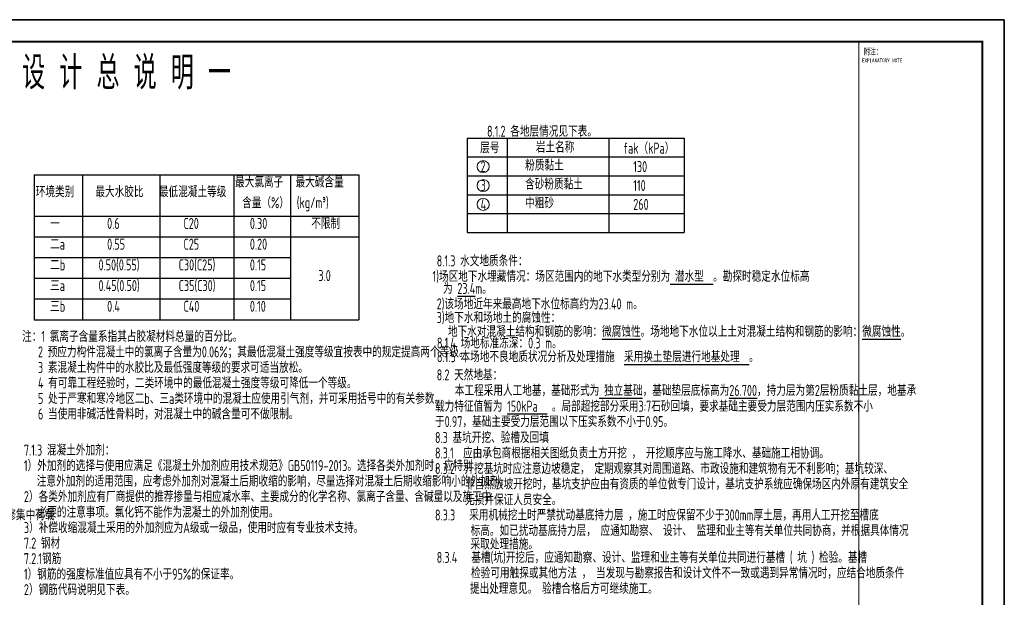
# Model space of a CAD drawing. Extents: x -302077 to 107904, y -9283 to 295706.
# Tile 103 of 256: x -211714 to -167008, y 146690 to 172911. Entities that reach past the tile are written whole.
import ezdxf
from ezdxf.enums import TextEntityAlignment as Align

# ---------------------------------------------------------------- set-up
doc = ezdxf.new("R2010")
doc.units = 0
doc.header["$LTSCALE"] = 500
doc.header["$MEASUREMENT"] = 0
doc.layers.get('0').update_dxf_attribs({"linetype": 'CONTINUOUS'})
for name, color, linetype in [('ASHADE', 7, 'CONTINUOUS'), ('PUB_TITLE', 4, 'CONTINUOUS'), ('TEXT', 7, 'CONTINUOUS'), ('TK', 7, 'CONTINUOUS')]:
    doc.layers.add(name, color=color, linetype=linetype)
doc.layers.add('DIM', color=3, linetype='CONTINUOUS', lineweight=0)
doc.styles.add('TKHZ1', font='txt', dxfattribs={"width": 0.8})
doc.styles.add('TSSD_Norm', font='tssdeng.shx', dxfattribs={"bigfont": 'hztxt.shx'})

# ---------------------------------------------------------------- blocks, each defined once
blk = doc.blocks.new('wrtgtg')
at = {"color": 4}
blk.add_line((7804, -4841), (7804, 52559), dxfattribs=at)
at = {"layer": 'PUB_TITLE'}
for p, q in [((-75296, 53559), (8804, 53559)), ((8804, 53559), (8804, -5841)), ((2204, 52559), (7804, 52559)), ((2204, 52559), (7804, 52559)), ((7804, -4841), (7804, 52559))]:
    blk.add_line(p, q, dxfattribs=at)
blk.add_lwpolyline([(-75296, -5841), (8804, -5841), (8804, 53559), (-75296, 53559)], close=True, dxfattribs=at)
at = {"layer": 'PUB_TITLE', "const_width": 100}
blk.add_lwpolyline([(-72796, -4841), (7804, -4841), (7804, 52559), (-72796, 52559)], close=True, dxfattribs=at)
at = {"layer": 'PUB_TITLE', "const_width": 50}
blk.add_lwpolyline([(2204, -4841), (2204, 52559)], dxfattribs=at)
at = {"layer": 'TK', "style": 'TKHZ1', "width": 0.7}
blk.add_text('附注：', height=280, dxfattribs=at).set_placement((2431, 51973))
at = {"layer": 'TK', "style": 'TKHZ1', "width": 0.8}
blk.add_text('EXPLANATORY NOTE', height=175, dxfattribs=at).set_placement((3257, 51710), align=Align.MIDDLE)

msp = doc.modelspace()

# ---------------------------------------------------------------- linework, layer by layer
at = {"layer": 'ASHADE'}
msp.add_line((-211055.808, 165875.176), (-211055.808, 159292.19), dxfattribs=at)
at = {"layer": 'DIM', "color": 1}
for centre in [(-190670.835, 166240.203), (-190670.835, 165382.893), (-190670.835, 164525.584)]:
    msp.add_circle(centre, 272.326, dxfattribs=at)
at = {"layer": 'TEXT'}
for p, q in [((-191403.906, 167538.945), (-191403.906, 163252.399)), ((-191403.906, 167538.945), (-181541.586, 167538.945)), ((-189579.131, 167538.945), (-189579.131, 163252.399)), ((-184962.586, 167538.945), (-184962.586, 163252.399)), ((-184962.586, 167538.945), (-184962.586, 163252.399)), ((-184962.586, 167538.945), (-184962.586, 163252.399)), ((-184962.586, 167538.945), (-184962.586, 163252.399)), ((-181541.586, 167538.945), (-181541.586, 163252.399)), ((-191403.906, 166681.636), (-181541.586, 166681.636)), ((-211055.808, 165875.176), (-196311.98, 165875.176)), ((-208861.182, 165875.176), (-208861.182, 159292.19)), ((-205354.693, 165875.176), (-205354.693, 159292.19)), ((-201986.165, 165875.176), (-201986.165, 159292.19)), ((-199413.13, 165875.176), (-199413.13, 159292.19)), ((-196311.98, 165875.176), (-196311.98, 159292.19)), ((-191403.906, 165824.327), (-181541.586, 165824.327)), ((-191403.906, 165824.327), (-181541.586, 165824.327)), ((-191403.906, 165824.327), (-181541.586, 165824.327)), ((-191403.906, 165824.327), (-181541.586, 165824.327)), ((-191403.906, 165824.327), (-181541.586, 165824.327)), ((-191403.906, 165824.327), (-181541.586, 165824.327)), ((-191403.906, 165824.327), (-181541.586, 165824.327)), ((-191403.906, 165824.327), (-181541.586, 165824.327)), ((-191403.906, 165824.327), (-181541.586, 165824.327)), ((-191403.906, 164967.018), (-181541.586, 164967.018)), ((-191403.906, 164967.018), (-181541.586, 164967.018)), ((-191403.906, 164967.018), (-181541.586, 164967.018)), ((-191403.906, 164967.018), (-181541.586, 164967.018)), ((-191403.906, 164967.018), (-181541.586, 164967.018)), ((-191403.906, 164967.018), (-181541.586, 164967.018)), ((-191403.906, 164109.708), (-181541.586, 164109.708)), ((-191403.906, 164109.708), (-181541.586, 164109.708)), ((-191403.906, 164109.708), (-181541.586, 164109.708)), ((-191403.906, 164109.708), (-181541.586, 164109.708)), ((-191403.906, 164109.708), (-181541.586, 164109.708)), ((-191403.906, 164109.708), (-181541.586, 164109.708)), ((-191403.906, 164109.708), (-181541.586, 164109.708)), ((-191403.906, 164109.708), (-181541.586, 164109.708)), ((-191403.906, 164109.708), (-181541.586, 164109.708)), ((-191403.906, 164109.708), (-181541.586, 164109.708)), ((-191403.906, 164109.708), (-181541.586, 164109.708)), ((-211055.808, 163994.323), (-196311.98, 163994.323)), ((-191403.906, 163252.399), (-181541.586, 163252.399)), ((-191403.906, 163252.399), (-181541.586, 163252.399)), ((-191403.906, 163252.399), (-181541.586, 163252.399)), ((-191403.906, 163252.399), (-181541.586, 163252.399)), ((-191403.906, 163252.399), (-181541.586, 163252.399)), ((-211055.808, 163053.896), (-196311.98, 163053.896)), ((-211055.808, 162113.47), (-199413.13, 162113.47)), ((-211055.808, 161173.043), (-199413.13, 161173.043)), ((-211055.808, 160232.616), (-199413.13, 160232.616)), ((-211055.808, 159292.19), (-196311.98, 159292.19))]:
    msp.add_line(p, q, dxfattribs=at)

# ---------------------------------------------------------------- block references
msp.add_blockref('wrtgtg', (-175812.208, 119352.674))

# ---------------------------------------------------------------- texts
at = {"layer": 'TEXT', "style": 'TSSD_Norm', "width": 0.7}
for s, height, p in [('结 构 设 计 总 说 明 一', 1500, (-214980.415, 169750.15)), ('8.1.2 各地层情况见下表。', 500, (-190496.134, 167597.301)), ('层号', 500, (-190807.843, 166849.301)), ('岩土名称', 500, (-188282.085, 166878.679)), ('f\x8eak\x8f（kPa）', 500, (-184307.026, 166829.002)), ('8.1.3 水文地质条件：', 500, (-192780.5, 161713.205)), ('2)该场地近年来最高地下水位标高约为23.40 m。', 500, (-192780.5, 159758.821)), ('3)地下水和场地土的腐蚀性：', 500, (-192780.5, 159139.574)), ('8.2 天然地基：', 500, (-192780.5, 156535.938)), ('载力特征值暂为 %%U150kPa  %%U 。局部超挖部分采用3:7石砂回填，要求基础主要受力层范围内压实系数不小', 500, (-192856.154, 155112.259)), ('于0.97，基础主要受力层范围以下压实系数不小于0.95。', 500, (-192856.154, 154414.902)), ('8.3 基坑开挖、验槽及回填', 500, (-192858.866, 153694.71)), ('7.1.3 混凝土外加剂：', 500, (-211522.727, 153121.996)), ('8.3.1  应由承包商根据相关图纸负责土方开挖 ， 开挖顺序应与施工降水、基础施工相协调。', 500, (-192858.866, 152990.864)), ('1）外加剂的选择与使用应满足《混凝土外加剂应用技术规范》GB50119-2013。选择各类外加剂时，应特别', 500, (-211522.727, 152418.15)), ('8.3.2  开挖基坑时应注意边坡稳定， 定期观察其对周围道路、市政设施和建筑物有无不利影响；基坑较深、', 500, (-192858.866, 152287.018)), ('注意外加剂的适用范围，应考虑外加剂对混凝土后期收缩的影响，尽量选择对混凝土后期收缩影响小的外加剂。', 500, (-210935.983, 151714.304)), ('非自然放坡开挖时，基坑支护应由有资质的单位做专门设计，基坑支护系统应确保场区内外原有建筑安全', 500, (-191491.42, 151583.172)), ('2）各类外加剂应有厂商提供的推荐掺量与相应减水率、主要成分的化学名称、氯离子含量、含碱量以及施工中', 500, (-211522.727, 151010.458)), ('无损并保证人员安全。', 500, (-191491.42, 150866.183)), ('2、设计屋面板、檩条、钢筋混凝土挑檐、雨蓬和预制小梁时，施工或检修集中荷载', 500, (-226111.272, 150182.305)), ('必要的注意事项。氯化钙不能作为混凝土的外加剂使用。', 500, (-210899.846, 150306.612)), ('8.3.3   采用机械挖土时严禁扰动基底持力层 ，施工时应保留不少于300mm厚土层，再用人工开挖至槽底', 500, (-192858.866, 150175.479)), ('3）补偿收缩混凝土采用的外加剂应为A级或一级品，使用时应有专业技术支持。', 500, (-211522.727, 149602.765)), ('标高。如已扰动基底持力层， 应通知勘察、 设计、 监理和业主等有关单位共同协商，并根据具体情况', 500, (-191239.454, 149471.633)), ('7.2 钢材', 500, (-211522.727, 148898.919)), ('采取处理措施。', 500, (-191243.793, 148856.587)), ('7.2.1钢筋', 500, (-211522.727, 148195.073)), ('8.3.4   基槽(坑)开挖后，应通知勘察、设计、监理和业主等有关单位共同进行基槽 ( 坑 ) 检验。基槽', 500, (-192780.5, 148251.221)), ('1）钢筋的强度标准值应具有不小于95%%%的保证率。', 500, (-211522.727, 147491.227)), ('检验可用触探或其他方法 ， 当发现与勘察报告和设计文件不一致或遇到异常情况时，应结合地质条件', 500, (-191220.361, 147547.374)), ('2）钢筋代码说明见下表。', 500, (-211522.727, 146787.381)), ('提出处理意见。 验槽合格后方可继续施工。', 500, (-191271.081, 146843.528))]:
    msp.add_text(s, height=height, dxfattribs=at).set_placement(p)
at = {"layer": 'TEXT', "color": 1, "style": 'TSSD_Norm', "width": 0.7}
for s, p in [('2', (-190787.843, 165991.992)), ('粉质黏土', (-188765.184, 166055.397)), ('130', (-183854.729, 165991.992)), ('3', (-190787.843, 165134.683)), ('含砂粉质黏土', (-188765.184, 165198.088)), ('110', (-183854.729, 165134.683)), ('4', (-190787.843, 164277.373)), ('中粗砂', (-188765.184, 164340.779)), ('260', (-183854.729, 164277.373)), ('1)场区地下水埋藏情况：场区范围内的地下水类型分别为%%U 潜水型  %%U。勘探时稳定水位标高', (-192969.761, 161009.359)), ('为 %%U23.4%%Um。', (-192490.764, 160460.728)), ('地下水对混凝土结构和钢筋的影响：%%U微腐蚀性%%U。场地地下水位以上土对混凝土结构和钢筋的影响：%%U微腐蚀性%%U。', (-192270.988, 158507.821)), ('本工程采用人工地基，基础形式为%%U 独立基础%%U，基础垫层底标高为%%U26.700%%U，持力层为第2层粉质黏土层，地基承', (-191958.512, 155832.091))]:
    msp.add_text(s, height=500, dxfattribs=at).set_placement(p)
at = {"layer": 'TEXT', "style": 'TSSD_Norm', "width": 0.7}
for s, p in [('最大氯离子', (-201933.82, 165142.631)), ('最大碱含量', (-199190.745, 165142.631)), ('环境类别', (-210984.681, 164700.455)), ('最大水胶比', (-208277.832, 164700.455)), ('最低混凝土等级', (-205393.19, 164700.455)), ('(kg/m\x8c3\x8d)', (-199135.122, 164211.197)), ('含量（%%%）', (-201611.498, 164202.205)), ('一', (-210331.736, 163261.778)), ('0.6', (-207743.53, 163261.778)), ('C20', (-204276.264, 163261.778)), ('0.30', (-201262.093, 163261.778)), ('不限制', (-198475.716, 163261.778)), ('二a', (-210331.736, 162321.351)), ('0.55', (-207743.53, 162321.351)), ('C25', (-204276.264, 162321.351)), ('0.20', (-201262.093, 162321.351)), ('二b', (-210331.736, 161380.925)), ('0.50(0.55)', (-208136.53, 161380.925)), ('C30(C25)', (-204496.264, 161380.925)), ('0.15', (-201262.093, 161380.925)), ('3.0', (-198151.636, 160895.2)), ('三a', (-210331.736, 160440.498)), ('0.45(0.50)', (-208136.53, 160440.498)), ('C35(C30)', (-204496.264, 160440.498)), ('0.15', (-201262.093, 160440.498)), ('三b', (-210331.736, 159500.071)), ('0.4', (-207743.53, 159500.071)), ('C40', (-204276.264, 159500.071)), ('0.10', (-201262.093, 159500.071)), ('注：1 氯离子含量系指其占胶凝材料总量的百分比。', (-211603.483, 158133.031)), ('2 预应力构件混凝土中的氯离子含量为0.06%%%；其最低混凝土强度等级宜按表中的规定提高两个等级。', (-210883.153, 157429.184)), ('3 素混凝土构件中的水胶比及最低强度等级的要求可适当放松。', (-210883.153, 156725.338)), ('4 有可靠工程经验时，二类环境中的最低混凝土强度等级可降低一个等级。', (-210883.153, 156021.492)), ('5 处于严寒和寒冷地区二b、三a类环境中的混凝土应使用引气剂，并可采用括号中的有关参数。', (-210883.153, 155317.646)), ('6 当使用非碱活性骨料时，对混凝土中的碱含量可不做限制。', (-210883.153, 154613.8))]:
    msp.add_text(s, height=500, dxfattribs=at).set_placement(p, align=Align.BOTTOM_LEFT)
at = {"layer": 'TEXT', "color": 1, "style": 'TSSD_Norm', "width": 0.7}
for s, p in [('8.1.4 场地标准冻深：0.3 m。', (-192770.361, 157832.57)), ('8.1.5 本场地不良地质状况分析及处理措施  %%U采用换土垫层进行地基处理  %%U。', (-192770.361, 157213.324))]:
    msp.add_text(s, height=500, dxfattribs=at).set_placement(p, align=Align.BOTTOM_LEFT)

doc.saveas('drawing.dxf')
